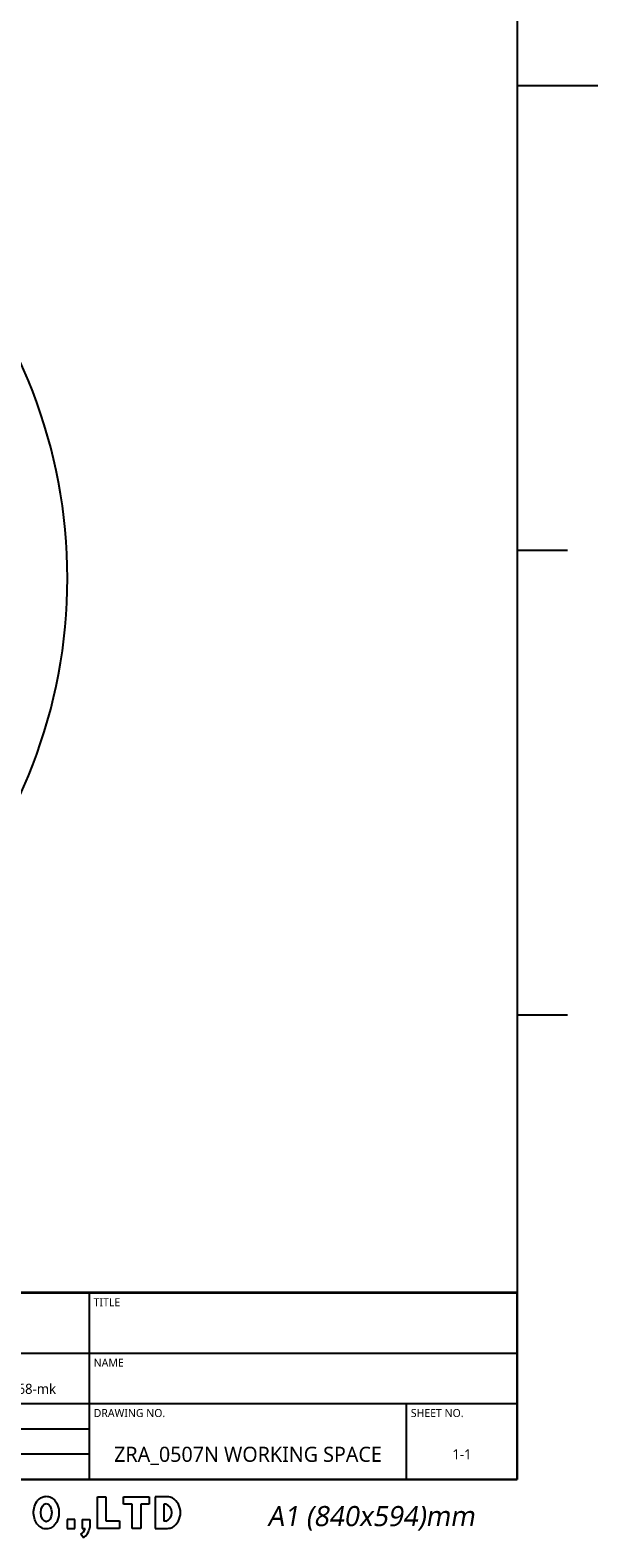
# Model space of a CAD drawing. Header units: millimetres. Extents: x 32 to 6688, y 67 to 4720.
# Tile 28 of 29: x 5786 to 6688, y 67 to 2464. Entities that reach past the tile are written whole.
import ezdxf

# ---------------------------------------------------------------- set-up
doc = ezdxf.new("R2010")
doc.units = ezdxf.units.MM
doc.styles.add('TEXTSTYLE_2', font='malgun.ttf')
doc.styles.add('TEXTSTYLE_6', font='malgun.ttf')

# ---------------------------------------------------------------- blocks, each defined once
blk = doc.blocks.new('TABLE_BL0', base_point=(732.5, 38.56))
at = {"color": 134}
for p, q in [((820, 57.13), (645, 57.13)), ((645, 20), (645, 57.13)), ((820, 57), (645, 57)), ((690, 45), (690, 57)), ((735, 20), (735, 57)), ((820, 20), (820, 57.13)), ((820, 45), (645, 45)), ((663, 35), (663, 45)), ((678, 30), (678, 45)), ((700, 35), (700, 45)), ((820, 35), (645, 35)), ((798, 20), (798, 35)), ((735, 30), (645, 30)), ((660, 20), (660, 30)), ((674, 20), (674, 30)), ((690, 20), (690, 30)), ((705, 20), (705, 30)), ((719, 20), (719, 30)), ((735, 25), (645, 25)), ((820, 20), (645, 20))]:
    blk.add_line(p, q, dxfattribs=at)
at = {"color": 134, "line_spacing_factor": 0.9, "style": 'TEXTSTYLE_6'}
for s, insert, char_height, width, attachment_point in [('REF.DRAWING', (645.85, 56), 1.6, 14.4948, 1), ('PROJECT NO.', (690.85, 56), 1.6, 13.5763, 1), ('TITLE', (735.85, 56), 1.6, 5.1852, 1), ('PROJECTION', (654, 43.8), 1.6, 12.9067, 2), ('UNIT', (663.85, 44), 1.6, 5.043, 1), ('SCALE', (678.85, 44), 1.6, 6.2993, 1), ('TOLERANCE', (700.85, 44), 1.6, 12.2015, 1), ('NAME', (735.85, 44), 1.6, 6.3526, 1), ('KS B ISO 2768-mk ', (717.5, 39), 2, 24.2148, 2), ('mm', (670.5, 39), 2, 4.8889, 2), ('-', (689, 39), 2, 4.163, 2), ('SECTION', (661.5, 33.3), 1.6, 8.9719, 2), ('ROBOT DEVELOPMENT TEAM', (706.5, 33.3), 1.6, 30.1096, 2), ('DRAWING NO.', (735.85, 34), 1.6, 15.0815, 1), ('SHEET NO.', (798.85, 34), 1.6, 10.9926, 1), ('APPROVED', (645.85, 28.3), 1.6, 11.2296, 1), ('CADCHK', (690.85, 28.3), 1.6, 8.8, 1), ('ZRA_0507N WORKING SPACE', (766.5, 26.5), 3, 60.2721, 2), ('1-1', (809, 26), 2, 4.2074, 2), ('DESIGNED', (645.85, 23.3), 1.6, 10.5541, 1), ('CHECKED', (690.85, 23.3), 1.6, 9.6356, 1)]:
    blk.add_mtext(s, dxfattribs=dict(at, insert=insert, char_height=char_height, width=width, attachment_point=attachment_point))

msp = doc.modelspace()

# ---------------------------------------------------------------- linework, layer by layer
at = {"color": 7}
for p, q in [((6560, 4592), (6560, 160)), ((6560, 2376), (6688, 2376)), ((80, 160), (6560, 160))]:
    msp.add_line(p, q, dxfattribs=at)
at = {"color": 134}
for p, q in [((6560, 1637.333), (6640, 1637.333)), ((6560, 898.667), (6640, 898.667)), ((5892.677, 132.448), (5906.336, 132.448)), ((5892.677, 82.188), (5892.677, 132.448)), ((5906.336, 132.448), (5906.336, 94.447)), ((5934.356, 132.448), (5975.159, 132.448)), ((5934.356, 120.89), (5934.356, 132.448)), ((5948.015, 120.89), (5934.356, 120.89)), ((5948.015, 82.188), (5948.015, 120.89)), ((5975.159, 120.89), (5961.499, 120.89)), ((5961.499, 120.89), (5961.499, 82.188)), ((5975.159, 132.448), (5975.159, 120.89)), ((6004.054, 132.448), (5984.615, 132.448)), ((5984.615, 132.448), (5984.615, 82.188)), ((6001.252, 120.89), (5998.275, 120.89)), ((5998.275, 120.89), (5998.275, 93.746)), ((5856.777, 96.198), (5844.518, 96.198)), ((5844.518, 96.198), (5844.518, 82.188)), ((5856.777, 82.188), (5856.777, 96.198)), ((5868.335, 96.198), (5880.418, 96.198)), ((5868.335, 96.198), (5868.335, 82.188)), ((5880.418, 96.198), (5880.418, 83.654)), ((5844.518, 82.188), (5856.777, 82.188)), ((5870.436, 67.193), (5866.431, 72.788)), ((5868.335, 82.188), (5873.131, 82.188)), ((5928.051, 82.188), (5892.677, 82.188)), ((5906.336, 94.447), (5928.051, 94.447)), ((5928.051, 94.447), (5928.051, 82.188)), ((5961.499, 82.188), (5948.015, 82.188)), ((5984.615, 82.188), (6004.054, 82.188)), ((6001.252, 93.746), (5998.275, 93.746))]:
    msp.add_line(p, q, dxfattribs=at)
at = {"ltscale": 1000}
msp.add_arc((5020, 1592.504), 825, 276.962063, 83.037937, dxfattribs=at)
at = {"color": 134}
for centre, radius, start, end in [((5996.907, 107.318), 14.25, 287.750088, 72.249912), ((6002.653, 106.751), 25.735, 68.742979, 86.879292), ((5996.907, 107.318), 27.85, 302.772997, 57.227003), ((5856.998, 86.599), 16.724, 304.332061, 344.709853), ((5856.998, 86.599), 23.604, 304.701981, 352.8342), ((6002.653, 107.885), 25.735, 273.120708, 291.257021)]:
    msp.add_arc(centre, radius, start, end, dxfattribs=at)
msp.add_ellipse((5811.471, 107.294), major_axis=(0, 14.424), ratio=0.59491, dxfattribs=at)
msp.add_open_spline([(5811.471, 133.238), (5809.299, 133.238), (5807.139, 132.795), (5803.294, 131.26), (5801.606, 130.187), (5798.737, 127.759), (5797.544, 126.403), (5794.256, 121.752), (5792.891, 118.184), (5791.337, 110.83), (5791.171, 107.027), (5791.979, 99.908), (5792.841, 96.579), (5795.552, 90.817), (5797.22, 88.298), (5801.334, 84.531), (5803.497, 83.127), (5808.561, 81.394), (5811.452, 81.125), (5816.882, 82.015), (5819.363, 83.13), (5823.415, 85.972), (5825.024, 87.682), (5827.618, 91.305), (5828.613, 93.231), (5831.106, 99.635), (5831.761, 104.375), (5831.293, 113.768), (5830.19, 118.415), (5826.635, 124.873), (5825.051, 127.002), (5820.807, 130.671), (5818.078, 132.206), (5813.814, 133.112), (5812.643, 133.238), (5811.471, 133.238)], degree=3, knots=[0, 0, 0, 0, 0.23316308, 0.23316308, 0.46632615, 0.46632615, 0.69948923, 0.69948923, 1.22935722, 1.22935722, 1.75922522, 1.75922522, 2.23986265, 2.23986265, 2.642737, 2.642737, 2.94077007, 2.94077007, 3.23880313, 3.23880313, 3.53683619, 3.53683619, 3.83486926, 3.83486926, 4.13290232, 4.13290232, 4.79593769, 4.79593769, 5.45897306, 5.45897306, 5.80815784, 5.80815784, 6.15734262, 6.15734262, 6.28318531, 6.28318531, 6.28318531, 6.28318531], dxfattribs=at)

# ---------------------------------------------------------------- block references
at = {"xscale": 8, "yscale": 8, "zscale": 8}
msp.add_blockref('TABLE_BL0', (5859.999, 308.501), dxfattribs=at)

# ---------------------------------------------------------------- texts
at = {"color": 134, "insert": (6327.294, 117.782), "char_height": 32, "width": 513.77778, "attachment_point": 2, "line_spacing_factor": 0.9, "style": 'TEXTSTYLE_2'}
msp.add_mtext('\\Q10.0;A1 (840x594)mm', dxfattribs=at)

doc.saveas('drawing.dxf')
